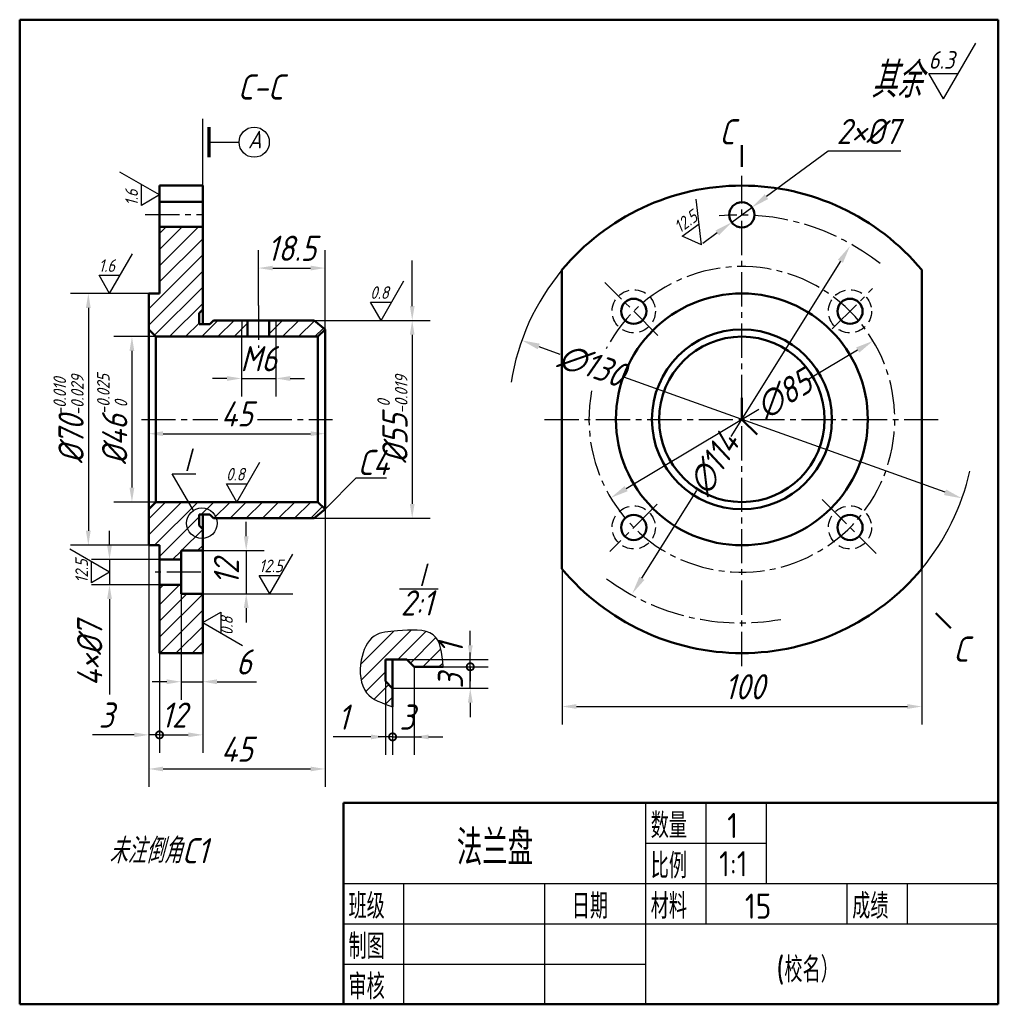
# Model space of a CAD drawing. Header units: millimetres. Extents: x 88 to 224, y 103 to 240.
import ezdxf

# ---------------------------------------------------------------- set-up
doc = ezdxf.new("R2010")
doc.units = ezdxf.units.MM
doc.header["$LTSCALE"] = 0.5
doc.linetypes.add('CENTER2', pattern=[28.575, 19.05, -3.175, 3.175, -3.175])
doc.linetypes.add('DASHED2', pattern=[9.525, 6.35, -3.175])
for name, color, linetype in [('剖面线层', 7, 'Continuous'), ('尺寸层', 221, 'Continuous'), ('符号层', 7, 'Continuous'), ('细实线层', 7, 'Continuous')]:
    doc.layers.add(name, color=color, linetype=linetype)
for name, color, linetype, lineweight in [('文字层', 227, 'Continuous', 20), ('点画线层', 3, 'CENTER2', 25), ('粗实线层', 1, 'Continuous', 50), ('虚线层', 2, 'DASHED2', 25)]:
    doc.layers.add(name, color=color, linetype=linetype, lineweight=lineweight)
doc.styles.add('工程字体（斜）', font='gbeitc.shx', dxfattribs={"bigfont": 'gbcbig.shx'})
doc.styles.add('工程斜体', font='gbeitc.shx', dxfattribs={"bigfont": 'gbcbig.shx'})
doc.styles.add('工程直体', font='gbenor.shx', dxfattribs={"bigfont": 'gbcbig.shx'})
doc.dimstyles.new('gb35比1.81', dxfattribs={"dimtxt": 3.5, "dimasz": 2, "dimexe": 2.5, "dimexo": 0, "dimgap": 1, "dimtad": 1, "dimlfac": 1.818182, "dimdsep": 46, "dimtxsty": '工程字体（斜）', "dimcen": 0, "dimadec": 0, "dimazin": 0, "dimtfac": 1, "dimtmove": 0, "dimatfit": 3, "dimfxl": 0, "dimarcsym": 0})
doc.dimstyles.new('gb35比2', dxfattribs={"dimtxt": 3.5, "dimasz": 2, "dimexe": 2.5, "dimexo": 0, "dimgap": 1, "dimtad": 1, "dimlfac": 2, "dimdsep": 46, "dimtxsty": '工程字体（斜）', "dimcen": 0, "dimadec": 0, "dimazin": 0, "dimtfac": 1, "dimtmove": 0, "dimatfit": 3, "dimfxl": 0, "dimarcsym": 0})
doc.dimstyles.new('圆内直径', dxfattribs={"dimtxt": 3.5, "dimasz": 2.5, "dimexe": 2.5, "dimexo": 0, "dimgap": 1, "dimtad": 1, "dimtxsty": '工程斜体', "dimcen": 0, "dimadec": 0, "dimazin": 0, "dimtfac": 1, "dimtmove": 2, "dimatfit": 3, "dimfxl": 0, "dimarcsym": 0})
doc.dimstyles.new('直径加引线', dxfattribs={"dimtxt": 3.5, "dimasz": 2.5, "dimexe": 2.5, "dimexo": 0, "dimgap": 1, "dimtad": 1, "dimtoh": 1, "dimdsep": 46, "dimtxsty": '工程字体（斜）', "dimcen": 0, "dimadec": 0, "dimazin": 0, "dimtfac": 1, "dimtmove": 1, "dimatfit": 3, "dimfxl": 0, "dimarcsym": 0})

# ---------------------------------------------------------------- blocks, each defined once
blk = doc.blocks.new('*D20')
at = {"layer": 'Defpoints', "color": 0, "ltscale": 0.5}
for p in [(105.56, 201.7), (97.17, 166.7), (105.56, 166.7)]:
    blk.add_point(p, dxfattribs=at)
at = {"layer": '尺寸层', "color": 0, "lineweight": -2, "ltscale": 0.5}
for p, q in [((105.56, 201.7), (94.67, 201.7)), ((97.17, 199.7), (97.17, 168.7)), ((105.56, 166.7), (94.67, 166.7))]:
    blk.add_line(p, q, dxfattribs=at)
at = {"layer": '尺寸层', "color": 0, "ltscale": 0.5}
for points in [[(96.83, 199.7), (97.5, 199.7), (97.17, 201.7)], [(96.83, 168.7), (97.5, 168.7), (97.17, 166.7)]]:
    blk.add_solid(points, dxfattribs=at)
at = {"layer": '尺寸层', "color": 0, "ltscale": 0.5, "insert": (94.42, 184.2), "char_height": 3.5, "attachment_point": 5, "rotation": 90, "style": '工程字体（斜）'}
blk.add_mtext('%%C70{\\H1.750000;\\S-0.010^ -0.029;}', dxfattribs=at)
blk = doc.blocks.new('*D21')
at = {"layer": 'Defpoints', "color": 0, "ltscale": 0.5}
for p in [(106.56, 195.7), (103.23, 172.7), (106.56, 172.7)]:
    blk.add_point(p, dxfattribs=at)
at = {"layer": '尺寸层', "color": 0, "lineweight": -2, "ltscale": 0.5}
for p, q in [((106.56, 195.7), (100.73, 195.7)), ((103.23, 193.7), (103.23, 174.7)), ((106.56, 172.7), (100.73, 172.7))]:
    blk.add_line(p, q, dxfattribs=at)
at = {"layer": '尺寸层', "color": 0, "ltscale": 0.5}
for points in [[(102.89, 193.7), (103.56, 193.7), (103.23, 195.7)], [(102.89, 174.7), (103.56, 174.7), (103.23, 172.7)]]:
    blk.add_solid(points, dxfattribs=at)
at = {"layer": '尺寸层', "color": 0, "ltscale": 0.5, "insert": (100.48, 184.2), "char_height": 3.5, "attachment_point": 5, "rotation": 90, "style": '工程字体（斜）'}
blk.add_mtext('%%C46{\\H1.750000;\\S-0.025^  0;}', dxfattribs=at)
blk = doc.blocks.new('粗糙度符号1')
at = {"layer": '细实线层', "ltscale": 0.5}
for p, q in [((0, 0), (6.38, 11.05)), ((0, 0), (-2.92, 5.05)), ((-2.92, 5.05), (2.92, 5.05))]:
    blk.add_line(p, q, dxfattribs=at)
at = {"layer": '细实线层', "ltscale": 0.5, "style": '工程字体（斜）'}
blk.add_attdef('CCD', (-3, 6), '', height=3.5, dxfattribs=at)
blk = doc.blocks.new('*D22')
at = {"layer": 'Defpoints', "color": 0, "ltscale": 0.5}
for p in [(130.06, 205.23), (120.81, 200.02), (130.06, 196.7)]:
    blk.add_point(p, dxfattribs=at)
at = {"layer": '尺寸层', "color": 0, "lineweight": -2, "ltscale": 0.5}
for p, q in [((120.81, 200.02), (120.81, 207.73)), ((130.06, 196.7), (130.06, 207.73)), ((122.81, 205.23), (128.06, 205.23))]:
    blk.add_line(p, q, dxfattribs=at)
at = {"layer": '尺寸层', "color": 0, "ltscale": 0.5}
for points in [[(122.81, 205.56), (122.81, 204.9), (120.81, 205.23)], [(128.06, 205.56), (128.06, 204.9), (130.06, 205.23)]]:
    blk.add_solid(points, dxfattribs=at)
at = {"layer": '尺寸层', "color": 0, "ltscale": 0.5, "insert": (125.44, 207.98), "char_height": 3.5, "attachment_point": 5, "style": '工程字体（斜）'}
blk.add_mtext('18.5', dxfattribs=at)
blk = doc.blocks.new('*D23')
at = {"layer": 'Defpoints', "color": 0, "ltscale": 0.5}
for p in [(118.44, 195.75), (123.23, 195.74), (123.23, 189.88)]:
    blk.add_point(p, dxfattribs=at)
at = {"layer": '尺寸层', "color": 0, "lineweight": -2, "ltscale": 0.5}
for p, q in [((118.44, 195.75), (118.44, 187.38)), ((123.23, 195.74), (123.23, 187.38)), ((116.44, 189.88), (114.44, 189.88)), ((118.44, 189.88), (123.23, 189.88)), ((125.23, 189.88), (127.23, 189.88))]:
    blk.add_line(p, q, dxfattribs=at)
at = {"layer": '尺寸层', "color": 0, "ltscale": 0.5}
for points in [[(116.44, 190.21), (116.44, 189.54), (118.44, 189.88)], [(125.23, 190.21), (125.23, 189.54), (123.23, 189.88)]]:
    blk.add_solid(points, dxfattribs=at)
at = {"layer": '尺寸层', "color": 0, "ltscale": 0.5, "insert": (120.84, 192.63), "char_height": 3.5, "attachment_point": 5, "style": '工程字体（斜）'}
blk.add_mtext('M6', dxfattribs=at)
blk = doc.blocks.new('*D24')
at = {"layer": 'Defpoints', "color": 0, "ltscale": 0.5}
for p in [(113.06, 165.95), (113.06, 159.95), (119.11, 159.95)]:
    blk.add_point(p, dxfattribs=at)
at = {"layer": '尺寸层', "color": 0, "lineweight": -2, "ltscale": 0.5}
for p, q in [((119.11, 167.95), (119.11, 169.95)), ((113.06, 165.95), (121.61, 165.95)), ((119.11, 165.95), (119.11, 159.95)), ((113.06, 159.95), (121.61, 159.95)), ((119.11, 157.95), (119.11, 155.95))]:
    blk.add_line(p, q, dxfattribs=at)
at = {"layer": '尺寸层', "color": 0, "ltscale": 0.5}
for points in [[(118.78, 167.95), (119.45, 167.95), (119.11, 165.95)], [(118.78, 157.95), (119.45, 157.95), (119.11, 159.95)]]:
    blk.add_solid(points, dxfattribs=at)
at = {"layer": '尺寸层', "color": 0, "ltscale": 0.5, "insert": (116.36, 162.95), "char_height": 3.5, "attachment_point": 5, "rotation": 90, "style": '工程字体（斜）'}
blk.add_mtext('12', dxfattribs=at)
blk = doc.blocks.new('粗糙度符号2')
at = {"layer": '细实线层', "ltscale": 0.5}
for p, q in [((0, 0), (-6.38, -11.05)), ((0, 0), (2.92, -5.05)), ((2.92, -5.05), (-2.92, -5.05))]:
    blk.add_line(p, q, dxfattribs=at)
at = {"layer": '细实线层', "ltscale": 0.5, "style": '工程字体（斜）'}
blk.add_attdef('CCD', (-3.52, -8.38), '', height=3.5, dxfattribs=at)
blk = doc.blocks.new('*D25')
at = {"layer": 'Defpoints', "color": 0, "ltscale": 0.5}
for p in [(110.06, 159.95), (113.06, 159.95), (113.06, 147.72)]:
    blk.add_point(p, dxfattribs=at)
at = {"layer": '尺寸层', "color": 0, "lineweight": -2, "ltscale": 0.5}
for p, q in [((110.06, 159.95), (110.06, 145.22)), ((113.06, 159.95), (113.06, 145.22)), ((108.06, 147.72), (106.06, 147.72)), ((110.06, 147.72), (113.06, 147.72)), ((115.06, 147.72), (120.52, 147.72))]:
    blk.add_line(p, q, dxfattribs=at)
at = {"layer": '尺寸层', "color": 0, "ltscale": 0.5}
for points in [[(108.06, 148.05), (108.06, 147.38), (110.06, 147.72)], [(115.06, 148.05), (115.06, 147.38), (113.06, 147.72)]]:
    blk.add_solid(points, dxfattribs=at)
at = {"layer": '尺寸层', "color": 0, "ltscale": 0.5, "insert": (118.79, 150.47), "char_height": 3.5, "attachment_point": 5, "style": '工程字体（斜）'}
blk.add_mtext('6', dxfattribs=at)
blk = doc.blocks.new('_DotSmall')
at = {"color": 0, "linetype": 'ByBlock', "const_width": 0.5}
blk.add_lwpolyline([(-0.0625, 0, 1), (0.0625, 0, 1)], format="xyb", close=True, dxfattribs=at)
blk = doc.blocks.new('*D26')
at = {"layer": 'Defpoints', "color": 0, "ltscale": 0.5}
for p in [(107.06, 151.7), (113.06, 151.7), (113.06, 140.33)]:
    blk.add_point(p, dxfattribs=at)
at = {"layer": '尺寸层', "color": 0, "lineweight": -2, "ltscale": 0.5}
for p, q in [((107.06, 151.7), (107.06, 137.83)), ((113.06, 151.7), (113.06, 137.83)), ((107.06, 140.33), (111.06, 140.33))]:
    blk.add_line(p, q, dxfattribs=at)
at = {"layer": '尺寸层', "color": 0, "ltscale": 0.5}
blk.add_solid([(111.06, 140.67), (111.06, 140), (113.06, 140.33)], dxfattribs=at)
at = {"layer": '尺寸层', "color": 0, "lineweight": -2, "ltscale": 0.5, "xscale": 2, "yscale": 2, "zscale": 2, "rotation": 180}
blk.add_blockref('_DotSmall', (107.06, 140.33), dxfattribs=at)
at = {"layer": '尺寸层', "color": 0, "ltscale": 0.5, "insert": (109.06, 143.08), "char_height": 3.5, "attachment_point": 5, "style": '工程字体（斜）'}
blk.add_mtext('12', dxfattribs=at)
blk = doc.blocks.new('*D27')
at = {"layer": 'Defpoints', "color": 0, "ltscale": 0.5}
for p in [(105.56, 166.7), (107.06, 166.7), (107.06, 140.33)]:
    blk.add_point(p, dxfattribs=at)
at = {"layer": '尺寸层', "color": 0, "lineweight": -2, "ltscale": 0.5}
for p, q in [((105.56, 166.7), (105.56, 137.83)), ((107.06, 166.7), (107.06, 137.83)), ((103.56, 140.33), (97.74, 140.33)), ((107.06, 140.33), (105.56, 140.33)), ((107.06, 140.33), (111.06, 140.33))]:
    blk.add_line(p, q, dxfattribs=at)
at = {"layer": '尺寸层', "color": 0, "ltscale": 0.5}
blk.add_solid([(103.56, 140.67), (103.56, 140), (105.56, 140.33)], dxfattribs=at)
at = {"layer": '尺寸层', "color": 0, "lineweight": -2, "ltscale": 0.5, "xscale": 2, "yscale": 2, "zscale": 2, "rotation": 180}
blk.add_blockref('_DotSmall', (107.06, 140.33), dxfattribs=at)
at = {"layer": '尺寸层', "color": 0, "ltscale": 0.5, "insert": (99.65, 143.08), "char_height": 3.5, "attachment_point": 5, "style": '工程字体（斜）'}
blk.add_mtext('3', dxfattribs=at)
blk = doc.blocks.new('*D28')
at = {"layer": 'Defpoints', "color": 0, "ltscale": 0.5}
for p in [(107.06, 164.7), (100.11, 161.2), (107.06, 161.2)]:
    blk.add_point(p, dxfattribs=at)
at = {"layer": '尺寸层', "color": 0, "lineweight": -2, "ltscale": 0.5}
for p, q in [((100.11, 166.7), (100.11, 168.7)), ((107.06, 164.7), (97.61, 164.7)), ((100.11, 164.7), (100.11, 161.2)), ((107.06, 161.2), (97.61, 161.2)), ((100.11, 159.2), (100.11, 145.94))]:
    blk.add_line(p, q, dxfattribs=at)
at = {"layer": '尺寸层', "color": 0, "ltscale": 0.5}
for points in [[(99.78, 166.7), (100.45, 166.7), (100.11, 164.7)], [(99.78, 159.2), (100.45, 159.2), (100.11, 161.2)]]:
    blk.add_solid(points, dxfattribs=at)
at = {"layer": '尺寸层', "color": 0, "ltscale": 0.5, "insert": (97.36, 151.57), "char_height": 3.5, "attachment_point": 5, "rotation": 90, "style": '工程字体（斜）'}
blk.add_mtext('4×%%c7', dxfattribs=at)
blk = doc.blocks.new('*D29')
at = {"layer": 'Defpoints', "color": 0, "ltscale": 0.5}
for p in [(128.56, 197.95), (128.56, 170.45), (142.18, 170.45)]:
    blk.add_point(p, dxfattribs=at)
at = {"layer": '尺寸层', "color": 0, "lineweight": -2, "ltscale": 0.5}
for p, q in [((128.56, 197.95), (144.68, 197.95)), ((142.18, 195.95), (142.18, 172.45)), ((128.56, 170.45), (144.68, 170.45))]:
    blk.add_line(p, q, dxfattribs=at)
at = {"layer": '尺寸层', "color": 0, "ltscale": 0.5}
for points in [[(141.85, 195.95), (142.51, 195.95), (142.18, 197.95)], [(141.85, 172.45), (142.51, 172.45), (142.18, 170.45)]]:
    blk.add_solid(points, dxfattribs=at)
at = {"layer": '尺寸层', "color": 0, "ltscale": 0.5, "insert": (139.43, 184.2), "char_height": 3.5, "attachment_point": 5, "rotation": 90, "style": '工程字体（斜）'}
blk.add_mtext('%%C55{\\H1.750000;\\S 0^ -0.019;}', dxfattribs=at)
blk = doc.blocks.new('*D30')
at = {"layer": 'Defpoints', "color": 0, "ltscale": 0.5}
for p in [(139.45, 150.8), (138.45, 147.8), (139.45, 140.05)]:
    blk.add_point(p, dxfattribs=at)
at = {"layer": '尺寸层', "color": 0, "lineweight": -2, "ltscale": 0.5}
for p, q in [((139.45, 150.8), (139.45, 137.55)), ((138.45, 147.8), (138.45, 137.55)), ((136.45, 140.05), (131.21, 140.05)), ((139.45, 140.05), (138.45, 140.05)), ((139.45, 140.05), (143.45, 140.05))]:
    blk.add_line(p, q, dxfattribs=at)
at = {"layer": '尺寸层', "color": 0, "ltscale": 0.5}
blk.add_solid([(136.45, 140.38), (136.45, 139.71), (138.45, 140.05)], dxfattribs=at)
at = {"layer": '尺寸层', "color": 0, "lineweight": -2, "ltscale": 0.5, "xscale": 2, "yscale": 2, "zscale": 2, "rotation": 180}
blk.add_blockref('_DotSmall', (139.45, 140.05), dxfattribs=at)
at = {"layer": '尺寸层', "color": 0, "ltscale": 0.5, "insert": (132.58, 142.8), "char_height": 3.5, "attachment_point": 5, "style": '工程字体（斜）'}
blk.add_mtext('1', dxfattribs=at)
blk = doc.blocks.new('*D31')
at = {"layer": 'Defpoints', "color": 0, "ltscale": 0.5}
for p in [(139.45, 150.8), (142.45, 149.8), (142.45, 140.05)]:
    blk.add_point(p, dxfattribs=at)
at = {"layer": '尺寸层', "color": 0, "lineweight": -2, "ltscale": 0.5}
for p, q in [((139.45, 150.8), (139.45, 137.55)), ((142.45, 149.8), (142.45, 137.55)), ((139.45, 140.05), (137.45, 140.05)), ((139.45, 140.05), (142.45, 140.05)), ((144.45, 140.05), (146.45, 140.05))]:
    blk.add_line(p, q, dxfattribs=at)
at = {"layer": '尺寸层', "color": 0, "ltscale": 0.5}
blk.add_solid([(144.45, 140.38), (144.45, 139.71), (142.45, 140.05)], dxfattribs=at)
at = {"layer": '尺寸层', "color": 0, "lineweight": -2, "ltscale": 0.5, "xscale": 2, "yscale": 2, "zscale": 2}
blk.add_blockref('_DotSmall', (139.45, 140.05), dxfattribs=at)
at = {"layer": '尺寸层', "color": 0, "ltscale": 0.5, "insert": (141.45, 142.8), "char_height": 3.5, "attachment_point": 5, "style": '工程字体（斜）'}
blk.add_mtext('3', dxfattribs=at)
blk = doc.blocks.new('*D32')
at = {"layer": 'Defpoints', "color": 0, "ltscale": 0.5}
for p in [(142.45, 149.8), (150.25, 149.8), (139.45, 146.8)]:
    blk.add_point(p, dxfattribs=at)
at = {"layer": '尺寸层', "color": 0, "lineweight": -2, "ltscale": 0.5}
for p, q in [((150.25, 149.8), (150.25, 151.8)), ((142.45, 149.8), (152.75, 149.8)), ((150.25, 146.8), (150.25, 149.8)), ((139.45, 146.8), (152.75, 146.8)), ((150.25, 144.8), (150.25, 142.8))]:
    blk.add_line(p, q, dxfattribs=at)
at = {"layer": '尺寸层', "color": 0, "ltscale": 0.5}
blk.add_solid([(149.92, 144.8), (150.59, 144.8), (150.25, 146.8)], dxfattribs=at)
at = {"layer": '尺寸层', "color": 0, "lineweight": -2, "ltscale": 0.5, "xscale": 2, "yscale": 2, "zscale": 2, "rotation": 270}
blk.add_blockref('_DotSmall', (150.25, 149.8), dxfattribs=at)
at = {"layer": '尺寸层', "color": 0, "ltscale": 0.5, "insert": (147.5, 147.8), "char_height": 3.5, "attachment_point": 5, "rotation": 90, "style": '工程字体（斜）'}
blk.add_mtext('3', dxfattribs=at)
blk = doc.blocks.new('*D33')
at = {"layer": 'Defpoints', "color": 0, "ltscale": 0.5}
for p in [(141.45, 150.8), (150.25, 150.8), (142.45, 149.8)]:
    blk.add_point(p, dxfattribs=at)
at = {"layer": '尺寸层', "color": 0, "lineweight": -2, "ltscale": 0.5}
for p, q in [((150.25, 152.8), (150.25, 154.8)), ((141.45, 150.8), (152.75, 150.8)), ((150.25, 149.8), (150.25, 150.8)), ((142.45, 149.8), (152.75, 149.8)), ((150.25, 149.8), (150.25, 147.8))]:
    blk.add_line(p, q, dxfattribs=at)
at = {"layer": '尺寸层', "color": 0, "ltscale": 0.5}
blk.add_solid([(149.92, 152.8), (150.59, 152.8), (150.25, 150.8)], dxfattribs=at)
at = {"layer": '尺寸层', "color": 0, "lineweight": -2, "ltscale": 0.5, "xscale": 2, "yscale": 2, "zscale": 2, "rotation": 90}
blk.add_blockref('_DotSmall', (150.25, 149.8), dxfattribs=at)
at = {"layer": '尺寸层', "color": 0, "ltscale": 0.5, "insert": (147.5, 152.33), "char_height": 3.5, "attachment_point": 5, "rotation": 90, "style": '工程字体（斜）'}
blk.add_mtext('1', dxfattribs=at)
blk = doc.blocks.new('*D34')
at = {"layer": 'Defpoints', "color": 0, "ltscale": 0.5}
for p in [(163, 163.43), (213, 163.43), (213, 144.27)]:
    blk.add_point(p, dxfattribs=at)
at = {"layer": '尺寸层', "color": 0, "lineweight": -2, "ltscale": 0.5}
for p, q in [((163, 163.43), (163, 141.77)), ((213, 163.43), (213, 141.77)), ((165, 144.27), (211, 144.27))]:
    blk.add_line(p, q, dxfattribs=at)
at = {"layer": '尺寸层', "color": 0, "ltscale": 0.5}
for points in [[(165, 144.61), (165, 143.94), (163, 144.27)], [(211, 144.61), (211, 143.94), (213, 144.27)]]:
    blk.add_solid(points, dxfattribs=at)
at = {"layer": '尺寸层', "color": 0, "ltscale": 0.5, "insert": (188.38, 147.02), "char_height": 3.5, "attachment_point": 5, "style": '工程字体（斜）'}
blk.add_mtext('100', dxfattribs=at)
blk = doc.blocks.new('*D35')
at = {"layer": 'Defpoints', "color": 0, "ltscale": 0.5}
for p in [(189.4, 213.67), (186.59, 211.6)]:
    blk.add_point(p, dxfattribs=at)
at = {"layer": '尺寸层', "color": 0, "lineweight": -2, "ltscale": 0.5}
for p, q in [((199.98, 221.47), (191.42, 215.16)), ((210.09, 221.47), (199.98, 221.47)), ((186.59, 211.6), (189.4, 213.67)), ((184.58, 210.11), (182.56, 208.63))]:
    blk.add_line(p, q, dxfattribs=at)
at = {"layer": '尺寸层', "color": 0, "ltscale": 0.5}
for points in [[(191.17, 215.49), (191.66, 214.82), (189.4, 213.67)], [(184.33, 210.45), (184.82, 209.78), (186.59, 211.6)]]:
    blk.add_solid(points, dxfattribs=at)
at = {"layer": '尺寸层', "color": 0, "ltscale": 0.5, "insert": (205.53, 224.22), "char_height": 3.5, "attachment_point": 5, "style": '工程字体（斜）'}
blk.add_mtext('2×%%c7', dxfattribs=at)
blk = doc.blocks.new('*D36')
at = {"layer": 'Defpoints', "color": 0, "ltscale": 0.5}
for p in [(206.23, 195.11), (169.77, 173.28)]:
    blk.add_point(p, dxfattribs=at)
at = {"layer": '尺寸层', "color": 0, "lineweight": -2, "ltscale": 0.5}
for p, q in [((204.08, 193.83), (197.32, 189.78)), ((171.91, 174.56), (190.35, 185.61))]:
    blk.add_line(p, q, dxfattribs=at)
at = {"layer": '尺寸层', "color": 0, "ltscale": 0.5}
for points in [[(203.87, 194.19), (204.3, 193.47), (206.23, 195.11)], [(171.7, 174.92), (172.12, 174.2), (169.77, 173.28)]]:
    blk.add_solid(points, dxfattribs=at)
at = {"layer": '尺寸层', "color": 0, "ltscale": 0.5, "insert": (193.84, 187.69), "char_height": 3.5, "attachment_point": 5, "rotation": 30.9149, "style": '工程斜体'}
blk.add_mtext('∅85', dxfattribs=at)
blk = doc.blocks.new('*D37')
at = {"layer": 'Defpoints', "color": 0, "ltscale": 0.5}
for p in [(157.41, 195.18), (218.58, 173.21)]:
    blk.add_point(p, dxfattribs=at)
at = {"layer": '尺寸层', "color": 0, "lineweight": -2, "ltscale": 0.5}
for p, q in [((159.76, 194.33), (162.71, 193.27)), ((216.23, 174.06), (171.59, 190.08))]:
    blk.add_line(p, q, dxfattribs=at)
at = {"layer": '尺寸层', "color": 0, "ltscale": 0.5}
for points in [[(159.9, 194.72), (159.62, 193.94), (157.41, 195.18)], [(216.37, 174.45), (216.09, 173.67), (218.58, 173.21)]]:
    blk.add_solid(points, dxfattribs=at)
at = {"layer": '尺寸层', "color": 0, "ltscale": 0.5, "insert": (167.15, 191.68), "char_height": 3.5, "attachment_point": 5, "rotation": 340.2518, "style": '工程斜体'}
blk.add_mtext('∅130', dxfattribs=at)
blk = doc.blocks.new('*D38')
at = {"layer": 'Defpoints', "color": 0, "ltscale": 0.5}
for p in [(203.02, 208.29), (172.77, 159.98)]:
    blk.add_point(p, dxfattribs=at)
at = {"layer": '尺寸层', "color": 0, "lineweight": -2, "ltscale": 0.5}
for p, q in [((201.69, 206.17), (186.45, 181.83)), ((174.1, 162.1), (181.75, 174.32))]:
    blk.add_line(p, q, dxfattribs=at)
at = {"layer": '尺寸层', "color": 0, "ltscale": 0.5}
for points in [[(201.34, 206.39), (202.04, 205.95), (203.02, 208.29)], [(173.75, 162.32), (174.45, 161.87), (172.77, 159.98)]]:
    blk.add_solid(points, dxfattribs=at)
at = {"layer": '尺寸层', "color": 0, "ltscale": 0.5, "insert": (184.1, 178.07), "char_height": 3.5, "attachment_point": 5, "rotation": 57.9561, "style": '工程斜体'}
blk.add_mtext('∅114', dxfattribs=at)
blk = doc.blocks.new('*D39')
at = {"layer": 'Defpoints', "color": 0, "ltscale": 0.5}
for p in [(130.06, 171.7), (105.56, 137.83), (130.06, 135.59)]:
    blk.add_point(p, dxfattribs=at)
at = {"layer": '尺寸层', "color": 0, "lineweight": -2, "ltscale": 0.5}
for p, q in [((130.06, 171.7), (130.06, 133.09)), ((105.56, 137.83), (105.56, 133.09)), ((107.56, 135.59), (128.06, 135.59))]:
    blk.add_line(p, q, dxfattribs=at)
at = {"layer": '尺寸层', "color": 0, "ltscale": 0.5}
for points in [[(107.56, 135.92), (107.56, 135.26), (105.56, 135.59)], [(128.06, 135.92), (128.06, 135.26), (130.06, 135.59)]]:
    blk.add_solid(points, dxfattribs=at)
at = {"layer": '尺寸层', "color": 0, "ltscale": 0.5, "insert": (117.81, 138.34), "char_height": 3.5, "attachment_point": 5, "style": '工程字体（斜）'}
blk.add_mtext('45', dxfattribs=at)
blk = doc.blocks.new('df')
at = {"layer": '剖面线层', "ltscale": 0.5}
h = blk.add_hatch(dxfattribs=at)
h.set_pattern_fill('ANSI31', scale=0.5, style=0)
h.set_pattern_definition([(45, (-234.472, -91.0856), (-1.122532, 1.122532), [])])
h.paths.add_polyline_path([(-127.9108, 76.7846), (-128.9108, 75.7846), (-128.9108, 70.7846), (-127.4108, 70.7846), (-127.4108, 68.7846), (-124.4108, 68.7846), (-124.4108, 70.0346), (-121.4108, 70.0346), (-121.4108, 73.0346), (-121.9108, 73.5077), (-121.9108, 75.0346), (-120.4108, 75.0346), (-119.9108, 74.5346), (-105.9108, 74.5346), (-104.4108, 75.7846), (-105.4108, 76.7846)])
h.paths.add_polyline_path([(-127.4108, 55.7846), (-121.4108, 55.7846), (-121.4108, 64.0346), (-124.4108, 64.0346), (-124.4108, 65.2846), (-127.4108, 65.2846)])
h.paths.add_polyline_path([(-115.6608, 99.7846), (-115.6608, 102.0346), (-119.9108, 102.0346), (-120.4108, 101.5346), (-121.9108, 101.5346), (-121.9108, 103.0615), (-121.4108, 103.5346), (-121.4108, 115.0346), (-127.4108, 115.0346), (-127.4108, 105.7846), (-128.9108, 105.7846), (-128.9108, 100.7846), (-127.9108, 99.7846)])
h.paths.add_polyline_path([(-111.6608, 102.0346), (-111.6608, 99.7846), (-105.4108, 99.7846), (-104.4108, 100.7846), (-105.9108, 102.0346)])
h.paths.add_polyline_path([(-111.6608, 102.0346), (-112.1608, 102.0346), (-112.1608, 99.7846), (-111.6608, 99.7846)])
h.paths.add_polyline_path([(-115.1608, 102.0346), (-115.6608, 102.0346), (-115.6608, 99.7846), (-115.1608, 99.7846)])
h = blk.add_hatch(dxfattribs=at)
h.set_pattern_fill('ANSI31', scale=0.5, style=0)
h.set_pattern_definition([(45, (-225.2165, -91.1075), (-1.122532, 1.122532), [])])
edge = h.paths.add_edge_path()
edge.add_line((-93.0176, 54.8847), (-92.0176, 53.8847))
edge.add_line((-92.0176, 53.8847), (-88.0117, 53.8847))
edge.add_spline(control_points=[(-88.0117, 53.8847), (-88.1196, 55.7712), (-88.5654, 59.3635), (-93.8363, 58.8945), (-98.0626, 58.6534), (-99.8063, 54.6003), (-99.3835, 49.757), (-96.4222, 48.827), (-95.0176, 48.3194)], knot_values=[0.72780979, 0.72780979, 0.72780979, 0.72780979, 5.51571591, 10.49207567, 13.81573297, 17.61458157, 22.19644877, 26.4136143, 26.4136143, 26.4136143, 26.4136143], degree=3, periodic=0)
edge.add_line((-95.0176, 48.3194), (-95.0176, 50.8847))
edge.add_line((-95.0176, 50.8847), (-96.0176, 51.8847))
edge.add_line((-96.0176, 51.8847), (-96.0176, 54.8847))
edge.add_line((-96.0176, 54.8847), (-93.0176, 54.8847))
at = {"layer": '剖面线层', "color": 7, "ltscale": 0.5}
blk.add_open_spline([(-88.0117, 53.8847), (-88.1196, 55.7712), (-88.5654, 59.3635), (-93.8363, 58.8945), (-98.0626, 58.6534), (-99.8063, 54.6003), (-99.3835, 49.757), (-96.4222, 48.827), (-95.0176, 48.3194)], degree=3, knots=[0.72780979, 0.72780979, 0.72780979, 0.72780979, 5.51571591, 10.49207567, 13.81573297, 17.61458157, 22.19644877, 26.4136143, 26.4136143, 26.4136143, 26.4136143], dxfattribs=at)
at = {"layer": '尺寸层', "color": 7, "ltscale": 0.5}
for p, q in [((-121.4108, 120.7846), (-121.4108, 130.0573)), ((-92.2908, 104.0346), (-92.2908, 110.3601)), ((-128.9108, 88.2846), (-128.9108, 83.7933)), ((-104.4108, 88.2846), (-104.4108, 83.7933)), ((-126.9108, 86.2933), (-106.4108, 86.2933)), ((-122.7012, 75.6053), (-125.6478, 80.7091)), ((-125.6478, 80.7091), (-122.3796, 80.7091)), ((-104.4108, 75.7846), (-100.0602, 80.1351)), ((-100.0602, 80.1351), (-95.8439, 80.1351)), ((-94.0573, 64.7104), (-88.6767, 64.7104)), ((-112.8577, 64.0346), (-108.8986, 64.0346))]:
    blk.add_line(p, q, dxfattribs=at)
blk.add_circle((-121.5186, 73.8442), 2.1213, dxfattribs=at)
for points in [[(-92.6241, 104.0346), (-91.9574, 104.0346), (-92.2908, 102.0346)], [(-126.9108, 86.6266), (-126.9108, 85.96), (-128.9108, 86.2933)], [(-106.4108, 86.6266), (-106.4108, 85.96), (-104.4108, 86.2933)]]:
    blk.add_solid(points, dxfattribs=at)
at = {"layer": '点画线层', "color": 7, "ltscale": 0.5}
for p, q in [((-46.4758, 53.981), (-46.4758, 122.1331)), ((-129.4125, 116.7846), (-121.4717, 116.7846)), ((-58.139, 99.9477), (-65.5192, 107.328)), ((-33.912, 100.8484), (-28.3061, 106.4543)), ((-113.6608, 104.1137), (-113.6608, 98.2372)), ((-129.9367, 88.2846), (-119.2968, 88.2846)), ((-113.781, 88.2846), (-103.3564, 88.2846)), ((-73.9066, 88.2846), (-19.1821, 88.2846)), ((-35.3258, 77.1346), (-27.8111, 69.6199)), ((-58.2682, 76.4922), (-64.8309, 69.9295)), ((-121.6521, 67.0346), (-128.0663, 67.0346))]:
    blk.add_line(p, q, dxfattribs=at)
for centre, radius, start, end in [((-46.676, 85.4936), 31.206, 51.55399, 95.452328), ((-46.4758, 88.2846), 21.25, 169.305219, 152.513801), ((-46.6264, 91.4126), 31.428, 233.617827, 280.168099)]:
    blk.add_arc(centre, radius, start, end, dxfattribs=at)
at = {"layer": '符号层', "lineweight": 70}
blk.add_line((-120.5506, 128.9175), (-120.5506, 124.7175), dxfattribs=at)
at = {"layer": '符号层', "lineweight": 25}
for p, q in [((-120.5506, 128.9175), (-120.5506, 126.8175)), ((-120.5506, 126.8175), (-116.3506, 126.8175))]:
    blk.add_line(p, q, dxfattribs=at)
blk.add_circle((-114.2506, 126.8175), 2.1, dxfattribs=at)
at = {"layer": '粗实线层', "color": 7, "ltscale": 0.5}
for p, q in [((-146.8428, 143.8482), (-10.8428, 143.8482)), ((-146.8428, 6.959), (-146.8428, 143.8482)), ((-10.8428, 6.959), (-10.8428, 143.8482)), ((-46.4758, 123.3906), (-46.4758, 126.3906)), ((-127.4108, 120.7846), (-127.4108, 105.7846)), ((-127.4108, 120.7846), (-121.4108, 120.7846)), ((-121.4108, 120.7846), (-121.4108, 101.5346)), ((-127.4108, 118.5346), (-121.4108, 118.5346)), ((-127.4108, 115.0346), (-121.4108, 115.0346)), ((-71.4758, 109.0511), (-71.4758, 67.518)), ((-21.4758, 109.0511), (-21.4758, 67.518)), ((-128.9108, 105.7846), (-128.9108, 70.7846)), ((-127.4108, 105.7846), (-128.9108, 105.7846)), ((-121.9108, 103.0615), (-121.4108, 103.5346)), ((-121.9108, 101.5346), (-121.9108, 103.0615)), ((-120.4108, 101.5346), (-121.9108, 101.5346)), ((-119.9108, 102.0346), (-120.4108, 101.5346)), ((-105.9108, 102.0346), (-119.9108, 102.0346)), ((-115.1608, 102.0346), (-115.1608, 99.7846)), ((-112.1608, 102.0346), (-112.1608, 99.7846)), ((-104.4108, 100.7846), (-105.9108, 102.0346)), ((-128.9108, 100.7846), (-127.9108, 99.7846)), ((-105.4108, 99.7846), (-104.4108, 100.7846)), ((-104.4108, 100.7846), (-104.4108, 75.7846)), ((-127.9108, 99.7846), (-127.9108, 76.7846)), ((-127.9108, 99.7846), (-105.4108, 99.7846)), ((-105.4108, 99.7846), (-105.4108, 76.7846)), ((-46.4758, 88.2846), (-46.4758, 91.2846)), ((-46.4758, 88.2846), (-44.3545, 86.1633)), ((-128.9108, 75.7846), (-127.9108, 76.7846)), ((-127.9108, 76.7846), (-105.4108, 76.7846)), ((-105.4108, 76.7846), (-104.4108, 75.7846)), ((-104.4108, 75.7846), (-105.9108, 74.5346)), ((-120.4108, 75.0346), (-121.9108, 75.0346)), ((-121.9108, 75.0346), (-121.9108, 73.5077)), ((-121.4108, 75.0346), (-121.4108, 55.7846)), ((-119.9108, 74.5346), (-120.4108, 75.0346)), ((-105.9108, 74.5346), (-119.9108, 74.5346)), ((-121.9108, 73.5077), (-121.4108, 73.0346)), ((-127.4108, 70.7846), (-128.9108, 70.7846)), ((-127.4108, 70.7846), (-127.4108, 55.7846)), ((-124.4108, 65.2846), (-124.4108, 70.0346)), ((-124.4108, 70.0346), (-121.4108, 70.0346)), ((-127.4108, 68.7846), (-124.4108, 68.7846)), ((-127.4108, 65.2846), (-124.4108, 65.2846)), ((-124.4108, 65.2846), (-124.4108, 64.0346)), ((-124.4108, 64.0346), (-121.4108, 64.0346)), ((-19.5452, 61.3539), (-17.4239, 59.2326)), ((-127.4108, 55.7846), (-121.4108, 55.7846)), ((-93.0176, 54.8847), (-96.0176, 54.8847)), ((-96.0176, 54.8847), (-96.0176, 51.8847)), ((-95.0176, 54.8847), (-95.0176, 48.3194)), ((-92.0176, 53.8847), (-93.0176, 54.8847)), ((-88.0117, 53.8847), (-92.0176, 53.8847)), ((-96.0176, 51.8847), (-95.0176, 50.8847)), ((-146.8428, 6.959), (-10.8428, 6.959))]:
    blk.add_line(p, q, dxfattribs=at)
at = {"layer": '粗实线层', "color": 7}
for p, q in [((-101.8428, 6.959), (-101.8428, 34.959)), ((-101.8428, 34.959), (-10.8428, 34.959))]:
    blk.add_line(p, q, dxfattribs=at)
at = {"layer": '粗实线层', "color": 7, "ltscale": 0.5}
for centre, radius in [((-46.4758, 116.7233), 1.75), ((-46.4758, 88.2846), 17.5), ((-61.5018, 103.3106), 1.75), ((-31.4498, 103.3106), 1.75), ((-46.4758, 88.2846), 12.5), ((-46.4758, 88.2846), 11.5), ((-61.5018, 73.2586), 1.75), ((-31.4498, 73.2586), 1.75)]:
    blk.add_circle(centre, radius, dxfattribs=at)
for start, end in [(39.715137, 140.284863), (219.715137, 320.284863)]:
    blk.add_arc((-46.4758, 88.2846), 32.5, start, end, dxfattribs=at)
at = {"layer": '细实线层', "color": 7, "ltscale": 0.5}
for p, q in [((-115.9874, 102.0881), (-116.0229, 99.8294)), ((-111.2449, 102.0636), (-111.2406, 99.8298))]:
    blk.add_line(p, q, dxfattribs=at)
at = {"layer": '细实线层', "color": 7}
for p, q in [((-59.8428, 6.959), (-59.8428, 34.959)), ((-51.4428, 18.159), (-51.4428, 34.959)), ((-43.0428, 23.759), (-43.0428, 34.959)), ((-59.8428, 29.359), (-43.0428, 29.359)), ((-101.8428, 23.759), (-10.8428, 23.759)), ((-93.4428, 6.959), (-93.4428, 23.759)), ((-73.8428, 6.959), (-73.8428, 23.759)), ((-31.8428, 18.159), (-31.8428, 23.759)), ((-23.4428, 18.159), (-23.4428, 23.759)), ((-101.8428, 18.159), (-10.8428, 18.159)), ((-101.8428, 12.559), (-59.8428, 12.559))]:
    blk.add_line(p, q, dxfattribs=at)
at = {"layer": '细实线层', "color": 7, "ltscale": 0.5}
for start, end in [(140.284863, 170.842351), (320.284863, 347.188376)]:
    blk.add_arc((-46.4758, 88.2846), 32.5, start, end, dxfattribs=at)
at = {"layer": '虚线层', "color": 7, "ltscale": 0.5}
for centre in [(-61.5018, 103.3106), (-31.4498, 103.3106), (-61.5018, 73.2586), (-31.4498, 73.2586)]:
    blk.add_circle(centre, 3, dxfattribs=at)
at = {"layer": '尺寸层', "color": 7, "ltscale": 0.5}
for p, xscale, yscale, zscale, values in [((-18.4388, 132.8277), 0.6999999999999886, 0.7000000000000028, 0.7, {'CCD': '6.3'}), ((-134.3573, 105.7846), 0.5, 0.5, 0.5, {'CCD': '1.6'}), ((-96.6293, 102.0346), 0.5, 0.5, 0.5, {'CCD': '0.8'}), ((-116.6608, 76.7846), 0.5, 0.5, 0.5, {'CCD': '0.8'}), ((-112.0791, 64.0346), 0.5, 0.5, 0.5, {'CCD': '12.5'})]:
    blk.add_blockref('粗糙度符号1', p, dxfattribs=dict(at, xscale=xscale, yscale=yscale, zscale=zscale)).add_auto_attribs(values)
at = {"layer": '尺寸层', "color": 7, "ltscale": 0.5, "zscale": 0.5}
for name, p, xscale, yscale, rotation, values in [('粗糙度符号1', (-127.4108, 119.4816), 0.5, 0.5, 90, {'CCD': '1.6'}), ('粗糙度符号1', (-52.1093, 112.5683), 0.499999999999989, 0.5000000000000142, 36.41125957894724, {'CCD': '12.5'}), ('粗糙度符号1', (-134.358, 67.0346), 0.5, 0.5, 90, {'CCD': '12.5'}), ('粗糙度符号2', (-121.4108, 60.0349), 0.5, 0.5, 90, {'CCD': '0.8'})]:
    blk.add_blockref(name, p, dxfattribs=dict(at, xscale=xscale, yscale=yscale, rotation=rotation)).add_auto_attribs(values)
at = {"layer": '尺寸层', "color": 7, "ltscale": 0.5, "attachment_point": 1, "style": '工程斜体'}
for s, insert, char_height, width in [('其余', (-28.5352, 137.9114), 4.9, 19.278044), ('C-C', (-116.5403, 136.2437), 3.5, 8.229864), ('C', (-49.635, 130.0179), 3.5, 4.164049), ('Ⅰ', (-124.9228, 84.2903), 3.5, 5.013985), ('C4', (-99.9007, 84.0403), 3.5, 4.600312), ('Ⅰ', (-92.3041, 68.2915), 3.5, 5.013985), ('2:1', (-93.8957, 64.5131), 3.5, 5.013985), ('C', (-17.1236, 58.0966), 3.5, 4.164049)]:
    blk.add_mtext(s, dxfattribs=dict(at, insert=insert, char_height=char_height, width=width))
at = {"layer": '尺寸层', "color": 7, "ltscale": 0.5, "insert": (-116.6608, 89.0433), "char_height": 3.5, "attachment_point": 5, "style": '工程字体（斜）'}
blk.add_mtext('45', dxfattribs=at)
at = {"layer": '文字层', "color": 7, "ltscale": 0.5, "insert": (-134.407, 30.0651), "char_height": 3.5, "width": 17.991918, "attachment_point": 1, "style": '工程斜体'}
blk.add_mtext('未注倒角C1', dxfattribs=at)
at = {"layer": '符号层', "lineweight": 25, "style": '工程字体（斜）'}
blk.add_attdef('A', (-115.1189, 125.9581), '', height=2.45, dxfattribs=at)
at = {"layer": '细实线层', "color": 7, "style": '工程直体'}
for s, height, p in [('数量', 3.5, (-59.1428, 30.059)), ('1', 3.5, (-48.5117, 30.059)), ('法兰盘', 4.9, (-86.0927, 26.2871)), ('比例', 3.5, (-59.1428, 24.459)), ('1:1', 3.5, (-49.6462, 24.7528)), ('班级', 3.5, (-101.1428, 18.859)), ('日期', 3.5, (-70.107, 18.859)), ('材料', 3.5, (-59.1428, 18.859)), ('15', 3.5, (-46.0541, 18.859)), ('成绩', 3.5, (-31.1428, 18.859)), ('制图', 3.5, (-101.1428, 13.259)), ('(校名）', 3.5, (-41.6779, 10.0302)), ('审核', 3.5, (-101.1428, 7.659))]:
    blk.add_text(s, height=height, dxfattribs=at).set_placement(p)
at = {"layer": '尺寸层', "color": 7, "ltscale": 0.5}
dim = blk.add_diameter_dim_2p(p1=(-47.8842, 115.6846), p2=(-45.0675, 117.7621), text='2×%%c7', dimstyle='直径加引线', override={"dimlfac": 2}, dxfattribs=at)
dim.commit()
dim.dimension.update_dxf_attribs({"geometry": '*D35', "text_midpoint": (-34.4934, 125.5612), "dimtype": 131, "insert": (-234.472, -95.9108)})
for base, p1, p2, text, dimstyle, picture, middle in [((-104.4108, 109.3189), (-113.6608, 104.1137), (-104.4108, 100.7846), '18.5', 'gb35比2', '*D22', (-109.0358, 112.0689)), ((-104.4108, 39.6777), (-128.9108, 41.9222), (-104.4108, 75.7846), '45', 'gb35比1.81', '*D39', (-116.6608, 42.4277))]:
    dim = blk.add_linear_dim(base=base, p1=p1, p2=p2, text=text, dimstyle=dimstyle, dxfattribs=at)
    dim.commit()
    dim.dimension.update_dxf_attribs({"geometry": picture, "text_midpoint": middle, "insert": (-234.472, -95.9108)})
for p1, p2, picture, middle in [((-31.4566, 112.3813), (-61.699, 64.0657), '*D38', (-50.3716, 82.1624)), ((-15.8873, 77.3032), (-77.0644, 99.2659), '*D37', (-67.3225, 95.7686)), ((-64.7069, 77.3671), (-28.2448, 99.2021), '*D36', (-40.6353, 91.7821))]:
    dim = blk.add_diameter_dim_2p(p1=p1, p2=p2, dimstyle='圆内直径', override={"dimlfac": 2}, dxfattribs=at)
    dim.commit()
    dim.dimension.update_dxf_attribs({"geometry": picture, "text_midpoint": middle, "dimtype": 131, "insert": (-234.472, -95.9108)})
for base, p1, p2, override, picture, middle in [((-137.3038, 70.7846), (-128.9108, 105.7846), (-128.9108, 70.7846), {"dimtol": 1, "dimtp": -0.01, "dimtm": 0.029, "dimtfac": 0.5, "dimtdec": 3, "dimtzin": 0}, '*D20', (-140.0538, 88.2846)), ((-92.2908, 74.5346), (-105.9108, 102.0346), (-105.9108, 74.5346), {"dimgap": 1, "dimtol": 1, "dimlim": 0, "dimtm": 0.019, "dimtfac": 0.5, "dimtdec": 3}, '*D29', (-95.0408, 88.2846)), ((-131.2444, 76.7846), (-127.9108, 99.7846), (-127.9108, 76.7846), {"dimgap": 1, "dimtol": 1, "dimlim": 0, "dimtp": -0.025, "dimtm": 0, "dimtfac": 0.5, "dimtdec": 3}, '*D21', (-133.9944, 88.2846))]:
    dim = blk.add_linear_dim(base=base, p1=p1, p2=p2, angle=90, text='%%C<>', dimstyle='gb35比2', override=override, dxfattribs=at)
    dim.commit()
    dim.dimension.update_dxf_attribs({"geometry": picture, "text_midpoint": middle, "insert": (-234.472, -95.9108)})
dim = blk.add_linear_dim(base=(-111.2406, 93.9661), p1=(-116.0293, 99.8357), p2=(-111.2406, 99.8298), text='M6', dimstyle='gb35比2', dxfattribs=at)
dim.commit()
dim.dimension.update_dxf_attribs({"geometry": '*D23', "text_midpoint": (-113.6349, 93.9661), "dimtype": 128, "insert": (-234.472, -95.9108)})
dim = blk.add_linear_dim(base=(-115.3577, 64.0346), p1=(-121.4108, 70.0346), p2=(-121.4108, 64.0346), angle=90, dimstyle='gb35比2', dxfattribs=at)
dim.commit()
dim.dimension.update_dxf_attribs({"geometry": '*D24', "text_midpoint": (-118.1077, 67.0346), "insert": (-234.472, -95.9108)})
dim = blk.add_linear_dim(base=(-134.358, 65.2846), p1=(-127.4108, 68.7846), p2=(-127.4108, 65.2846), angle=90, text='4×%%c7', dimstyle='gb35比2', dxfattribs=at)
dim.commit()
dim.dimension.update_dxf_attribs({"geometry": '*D28', "text_midpoint": (-137.108, 55.6565), "insert": (-234.472, -95.9108)})
for base, p1, p2, override, picture, middle in [((-127.4108, 44.4222), (-128.9108, 70.7846), (-127.4108, 70.7846), {"dimblk2": 'DotSmall', "dimsah": 1}, '*D27', (-134.8222, 44.4222)), ((-95.0176, 44.1357), (-96.0176, 51.8847), (-95.0176, 54.8847), {"dimlfac": 1, "dimblk2": 'DotSmall', "dimsah": 1}, '*D30', (-101.8926, 44.1357)), ((-92.0176, 44.1357), (-95.0176, 54.8847), (-92.0176, 53.8847), {"dimlfac": 1, "dimblk1": 'DotSmall', "dimsah": 1, "dimtmove": 1}, '*D31', (-93.0176, 44.1357))]:
    dim = blk.add_linear_dim(base=base, p1=p1, p2=p2, dimstyle='gb35比2', override=override, dxfattribs=at)
    dim.commit()
    dim.dimension.update_dxf_attribs({"geometry": picture, "text_midpoint": middle, "dimtype": 128, "insert": (-234.472, -95.9108)})
dim = blk.add_linear_dim(base=(-21.4758, 48.3619), p1=(-71.4758, 67.518), p2=(-21.4758, 67.518), dimstyle='gb35比2', dxfattribs=at)
dim.commit()
dim.dimension.update_dxf_attribs({"geometry": '*D34', "text_midpoint": (-46.094, 48.3619), "dimtype": 128, "insert": (-234.472, -95.9108)})
dim = blk.add_linear_dim(base=(-121.4108, 51.8065), p1=(-124.4108, 64.0346), p2=(-121.4108, 64.0346), dimstyle='gb35比2', dxfattribs=at)
dim.commit()
dim.dimension.update_dxf_attribs({"geometry": '*D25', "text_midpoint": (-115.6816, 54.5565), "insert": (-234.472, -95.9108)})
for base, p1, p2, override, picture, middle in [((-84.22, 54.8847), (-92.0176, 53.8847), (-93.0176, 54.8847), {"dimlfac": 1, "dimblk1": 'DotSmall', "dimsah": 1, "dimtmove": 1}, '*D33', (-84.22, 56.418)), ((-84.22, 53.8847), (-95.0176, 50.8847), (-92.0176, 53.8847), {"dimlfac": 1, "dimblk2": 'DotSmall', "dimsah": 1, "dimtmove": 1}, '*D32', (-84.22, 51.8847))]:
    dim = blk.add_linear_dim(base=base, p1=p1, p2=p2, angle=90, dimstyle='gb35比2', override=override, dxfattribs=at)
    dim.commit()
    dim.dimension.update_dxf_attribs({"geometry": picture, "text_midpoint": middle, "dimtype": 128, "insert": (-234.472, -95.9108)})
dim = blk.add_linear_dim(base=(-121.4108, 44.4222), p1=(-127.4108, 55.7846), p2=(-121.4108, 55.7846), dimstyle='gb35比2', override={"dimblk1": 'DotSmall', "dimsah": 1}, dxfattribs=at)
dim.commit()
dim.dimension.update_dxf_attribs({"geometry": '*D26', "text_midpoint": (-125.4108, 47.1722), "insert": (-234.472, -95.9108)})

msp = doc.modelspace()

# ---------------------------------------------------------------- block references
at = {"layer": '尺寸层', "color": 7}
msp.add_blockref('df', (234.47, 95.91), dxfattribs=at).add_auto_attribs({'A': 'A'})

doc.saveas('drawing.dxf')
